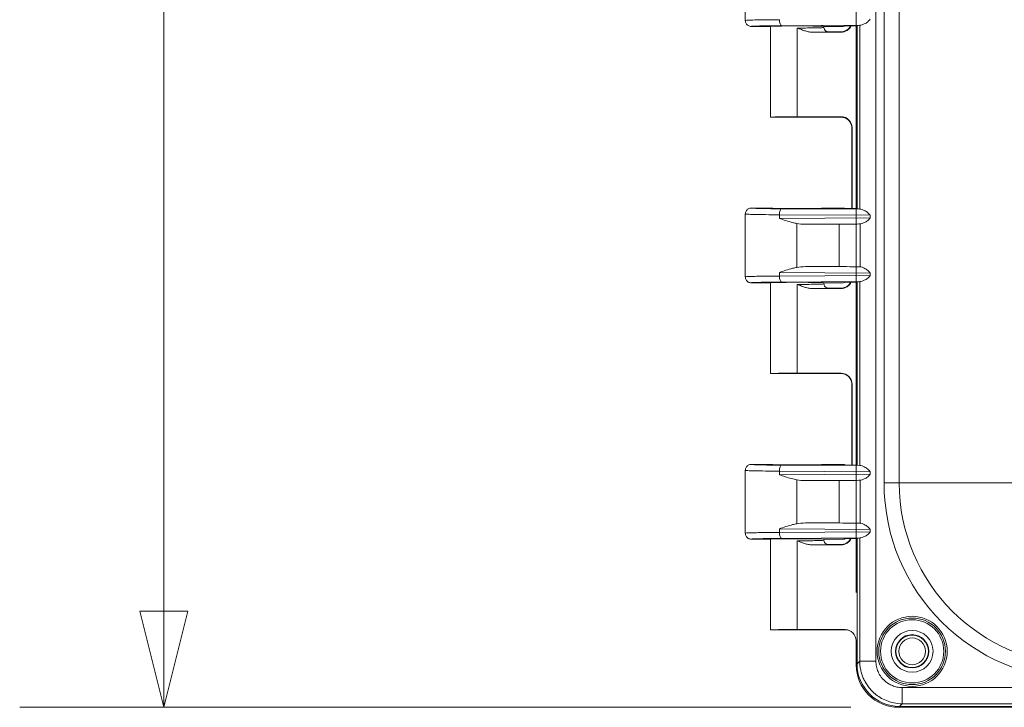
# Model space of a CAD drawing. Header units: inches. Extents: x 0 to 153, y 3 to 96.
# Tile 48 of 132: x 47.18 to 52.94, y 41.62 to 45.65. Entities that reach past the tile are written whole.
import ezdxf

# ---------------------------------------------------------------- set-up
doc = ezdxf.new("R2010")
doc.units = ezdxf.units.IN
doc.header["$LTSCALE"] = 4.5
doc.header["$MEASUREMENT"] = 0
for name, color, linetype, lineweight in [('Dimension (ANSI)', 7, 'Continuous', 9), ('Visible (ANSI)', 7, 'Continuous', 18), ('Visible Narrow (ANSI)', 7, 'Continuous', 5)]:
    doc.layers.add(name, color=color, linetype=linetype, lineweight=lineweight)
doc.styles.add('Note Text (ANSI)', font='arial.ttf')
doc.dimstyles.new('.XX', dxfattribs={"dimscale": 4.5, "dimtxt": 0.095, "dimasz": 0.125, "dimexe": 0.1875, "dimexo": 0.0625, "dimgap": 0.0625, "dimtad": 0, "dimtih": 1, "dimtoh": 1, "dimrnd": 1e-08, "dimzin": 0, "dimdsep": 46, "dimtxsty": 'Note Text (ANSI)', "dimblk": 'Filled-1', "dimcen": 0.09, "dimdle": 0.45, "dimclrd": 256, "dimclre": 256, "dimclrt": 256, "dimadec": 0, "dimazin": 1, "dimtfac": 1.263158, "dimtofl": 0, "dimtmove": 0, "dimatfit": 3, "dimfxl": 1, "dimtolj": 1, "dimtzin": 4, "dimlwd": -1, "dimlwe": -1, "dimarcsym": 0})

# ---------------------------------------------------------------- blocks, each defined once
blk = doc.blocks.new('Filled-1')
at = {"color": 0}
for p, q in [((0, 0), (-1, 0.25)), ((-1, 0.25), (-1, -0.25)), ((-1, 0), (0, 0)), ((-1, -0.25), (0, 0))]:
    blk.add_line(p, q, dxfattribs=at)
at = {"color": 0, "flags": 128}
blk.add_lwpolyline([(-1, -0.25), (0, 0), (-1, 0.25), (-1, -0.25)], dxfattribs=at)
at = {"color": 0}
blk.add_solid([(-1, -0.25), (0, 0), (-1, 0.25), (-1, -0.25)], dxfattribs=at)
blk = doc.blocks.new('*D41')
at = {"layer": 'Defpoints', "color": 0, "transparency": 16777216}
for p in [(69.4783, 66.5231), (69.4783, 45.0404), (52.0733, 42.013)]:
    blk.add_point(p, dxfattribs=at)
at = {"layer": 'Dimension (ANSI)', "transparency": 16777216}
for p, q in [((52.0733, 42.2942), (52.0733, 67.3668)), ((69.4783, 45.3217), (69.4783, 67.3668)), ((52.6358, 66.5231), (59.8346, 66.5231)), ((68.9158, 66.5231), (61.7169, 66.5231))]:
    blk.add_line(p, q, dxfattribs=at)
at = {"layer": 'Dimension (ANSI)', "transparency": 16777216, "xscale": 0.5625, "yscale": 0.5625, "zscale": 0.5625, "rotation": 180}
blk.add_blockref('Filled-1', (52.0733, 66.5231), dxfattribs=at)
at = {"layer": 'Dimension (ANSI)', "transparency": 16777216, "xscale": 0.5625, "yscale": 0.5625, "zscale": 0.5625}
blk.add_blockref('Filled-1', (69.4783, 66.5231), dxfattribs=at)
at = {"layer": 'Dimension (ANSI)', "transparency": 16777216, "insert": (60.1159, 66.7377), "char_height": 0.4275, "attachment_point": 1, "style": 'Note Text (ANSI)'}
blk.add_mtext('\\A1;17.41', dxfattribs=at)
blk = doc.blocks.new('*D42')
at = {"layer": 'Defpoints', "color": 0, "transparency": 16777216}
for p in [(48.0223, 63.0279), (52.3223, 63.0279), (52.3223, 41.6229)]:
    blk.add_point(p, dxfattribs=at)
at = {"layer": 'Dimension (ANSI)', "transparency": 16777216}
for p, q in [((52.0411, 63.0279), (47.1786, 63.0279)), ((48.0223, 62.4654), (48.0223, 52.8213)), ((48.0223, 42.1854), (48.0223, 51.8295)), ((52.0411, 41.6229), (47.1786, 41.6229))]:
    blk.add_line(p, q, dxfattribs=at)
at = {"layer": 'Dimension (ANSI)', "transparency": 16777216, "xscale": 0.5625, "yscale": 0.5625, "zscale": 0.5625}
for p, rotation in [((48.0223, 63.0279), 90), ((48.0223, 41.6229), 270)]:
    blk.add_blockref('Filled-1', p, dxfattribs=dict(at, rotation=rotation))
at = {"layer": 'Dimension (ANSI)', "transparency": 16777216, "insert": (47.3386, 52.54), "char_height": 0.4275, "attachment_point": 1, "style": 'Note Text (ANSI)'}
blk.add_mtext('\\A1;21.41', dxfattribs=at)

msp = doc.modelspace()

# ---------------------------------------------------------------- linework, layer by layer
at = {"layer": 'Visible (ANSI)'}
for p, q in [((51.4245, 46.0091), (51.4245, 45.6416)), ((51.5645, 45.6066), (51.4595, 45.6066)), ((51.572, 45.0754), (51.572, 45.6075)), ((51.8845, 45.6004), (51.8845, 45.6075)), ((51.9972, 45.6066), (51.892, 45.6066)), ((51.9945, 45.5754), (51.9095, 45.5754)), ((52.0467, 45.6104), (52.0785, 45.6104)), ((52.0941, 45.6135), (52.0785, 45.6104)), ((52.0785, 45.6104), (52.0785, 44.5404)), ((51.8194, 45.5727), (51.9847, 45.5727)), ((51.9945, 45.0754), (51.572, 45.0754)), ((51.7283, 45.0781), (51.9847, 45.0781)), ((52.0481, 44.5404), (52.0481, 45.0115)), ((52.0497, 44.5404), (52.0497, 45.0131)), ((51.4595, 44.5441), (51.5645, 44.5441)), ((51.892, 44.5441), (51.9972, 44.5441)), ((52.0785, 44.5404), (52.0467, 44.5404)), ((52.0785, 44.5404), (52.0941, 44.5373)), ((51.4245, 44.5091), (51.4245, 44.1416)), ((51.9741, 44.4495), (51.7763, 44.4494)), ((51.7763, 44.2013), (51.9741, 44.2013)), ((51.7763, 44.2013), (52.0972, 44.1993)), ((51.8845, 44.2006), (51.8845, 44.2006)), ((52.0481, 44.1996), (52.0481, 44.1996)), ((52.0497, 44.1996), (52.0497, 44.1996)), ((51.5645, 44.1066), (51.4595, 44.1066)), ((51.572, 43.5754), (51.572, 44.1075)), ((51.8845, 44.1004), (51.8845, 44.1075)), ((51.9972, 44.1066), (51.892, 44.1066)), ((52.0467, 44.1104), (52.0785, 44.1104)), ((52.0941, 44.1135), (52.0785, 44.1104)), ((52.0785, 44.1104), (52.0785, 43.0404)), ((51.8194, 44.0727), (51.9847, 44.0727)), ((51.9945, 44.0754), (51.9095, 44.0754)), ((51.9945, 43.5754), (51.572, 43.5754)), ((51.7283, 43.5781), (51.9847, 43.5781)), ((52.0481, 43.0404), (52.0481, 43.5115)), ((52.0497, 43.0404), (52.0497, 43.5131)), ((51.4595, 43.0441), (51.5645, 43.0441)), ((51.892, 43.0441), (51.9972, 43.0441)), ((52.0785, 43.0404), (52.0467, 43.0404)), ((52.0785, 43.0404), (52.0941, 43.0373)), ((51.4245, 43.0091), (51.4245, 42.6416)), ((51.7763, 42.9494), (51.9741, 42.9495)), ((51.9741, 42.7013), (51.7763, 42.7013)), ((51.7763, 42.7013), (52.0972, 42.6993)), ((51.8845, 42.7006), (51.8845, 42.7006)), ((52.0481, 42.6996), (52.0481, 42.6996)), ((52.0497, 42.6996), (52.0497, 42.6996)), ((51.4595, 42.6066), (51.5645, 42.6066)), ((51.572, 42.0754), (51.572, 42.6075)), ((51.8845, 42.6004), (51.8845, 42.6075)), ((51.892, 42.6066), (51.9972, 42.6066)), ((52.0467, 42.6104), (52.0785, 42.6104)), ((52.0941, 42.6135), (52.0785, 42.6104)), ((52.0785, 42.6104), (52.0785, 41.8772)), ((51.8194, 42.5727), (51.9847, 42.5727)), ((51.9945, 42.5754), (51.9095, 42.5754)), ((51.572, 42.0754), (52.0216, 42.0754)), ((52.0079, 42.0781), (51.7283, 42.0781)), ((52.0733, 42.013), (52.0733, 41.8719)), ((52.3223, 41.6229), (60.3033, 41.6229)), ((60.3054, 41.6281), (52.3276, 41.6281))]:
    msp.add_line(p, q, dxfattribs=at)
for radius in [0.195, 0.1225, 0.0975, 0.095, 0.0781]:
    msp.add_circle((52.4008, 41.9504), radius, dxfattribs=at)
for centre, major_axis, ratio, start_param, end_param in [((51.7283, 45.6066), (-0.1638, 0), 0.017455, 3.141593, 6.283185), ((51.9847, 45.6377), (0.046, -0.046), 0.999695, 5.497939, 6.635665), ((51.9972, 45.6416), (0, -0.035), 0.999239, 0, 0.452926), ((52.1888, 45.6134), (-0.095, 0), 0.017458, 5.895074, 6.195934), ((51.7283, 45.0754), (-0.1562, 0), 0.017455, 4.712389, 6.275185), ((51.7283, 45.0754), (-0.1562, 0), 0.017455, 0, 0.008), ((51.9847, 45.0131), (0.046, 0.046), 0.999695, 5.497939, 7.068431), ((51.7283, 44.5441), (-0.1638, 0), 0.017455, 0, 3.141593), ((51.9972, 44.5091), (0, 0.035), 0.999239, 5.830256, 6.283185), ((52.1888, 44.5374), (-0.095, 0), 0.017458, 0.087251, 0.388111), ((51.778, 44.4845), (-0.1043, -0.0007), 0.335474, 1.04844, 1.55227), ((51.9732, 44.4517), (-0.125, 0), 0.017455, 1.577757, 2.939235), ((52.1888, 44.4509), (-0.095, 0), 0.017456, 5.895073, 6.080858), ((51.778, 44.1663), (-0.1043, 0.0007), 0.335474, 4.730916, 5.234745), ((51.9732, 44.1991), (0.125, 0), 0.017455, 0.202358, 1.563836), ((52.1888, 44.1999), (-0.095, 0), 0.017456, 0.202327, 0.388112), ((51.7283, 44.1066), (-0.1638, 0), 0.017455, 3.141593, 6.283185), ((51.9847, 44.1377), (0.046, -0.046), 0.999695, 5.497939, 6.635665), ((51.9972, 44.1416), (0, -0.035), 0.999239, 0, 0.452926), ((52.1888, 44.1134), (-0.095, 0), 0.017458, 5.895074, 6.195934), ((51.7283, 43.5754), (-0.1562, 0), 0.017455, 4.712389, 6.275185), ((51.7283, 43.5754), (-0.1562, 0), 0.017455, 0, 0.008), ((51.9847, 43.5131), (0.046, 0.046), 0.999695, 5.497939, 7.068431), ((51.7283, 43.0441), (-0.1638, 0), 0.017455, 0, 3.141593), ((51.9972, 43.0091), (0, 0.035), 0.999239, 5.830256, 6.283185), ((52.1888, 43.0374), (-0.095, 0), 0.017458, 0.087251, 0.388111), ((51.778, 42.9845), (-0.1043, -0.0007), 0.335474, 1.04844, 1.55227), ((51.9732, 42.9517), (-0.125, 0), 0.017455, 1.577757, 2.939235), ((52.1888, 42.9509), (-0.095, 0), 0.017456, 5.895073, 6.080858), ((51.778, 42.6663), (-0.1043, 0.0007), 0.335474, 4.730916, 5.234745), ((51.9732, 42.6991), (0.125, 0), 0.017455, 0.202358, 1.563836), ((52.1888, 42.6999), (-0.095, 0), 0.017456, 0.202327, 0.388112), ((51.7283, 42.6066), (0.1638, 0), 0.017455, 0, 3.141593), ((51.9847, 42.6377), (0.046, -0.046), 0.999695, 5.497939, 6.635665), ((51.9972, 42.6416), (0, -0.035), 0.999239, 0.000122, 0.453048), ((52.1888, 42.6134), (-0.095, 0), 0.017458, 5.895074, 6.195934), ((51.7283, 42.0754), (-0.1562, 0), 0.017455, 4.712389, 6.275185), ((51.7283, 42.0754), (-0.1562, 0), 0.017455, 0, 0.008), ((52.008, 42.0131), (-0.064, 0.0128), 0.996044, 3.33776, 4.910077), ((52.0216, 42.0104), (0, 0.065), 0.996044, 6.192814, 6.283185), ((52.3242, 41.8738), (-0.1781, -0.1781), 0.992433, 5.501585, 7.064785), ((52.3295, 41.8791), (-0.1781, -0.1781), 0.992433, 5.501585, 7.064785)]:
    msp.add_ellipse(centre, major_axis=major_axis, ratio=ratio, start_param=start_param, end_param=end_param, dxfattribs=at)
for points, knots in [([(51.4595, 45.6066), (51.4534, 45.6066), (51.4473, 45.6083), (51.442, 45.6113), (51.4394, 45.6129), (51.4369, 45.6148), (51.4348, 45.6169), (51.4327, 45.619), (51.4307, 45.6215), (51.4292, 45.6241), (51.4262, 45.6294), (51.4245, 45.6355), (51.4245, 45.6416)], [0, 0, 0, 0, 0.333333, 0.333333, 0.333333, 0.49993, 0.49993, 0.49993, 0.666667, 0.666667, 0.666667, 1, 1, 1, 1]), ([(51.9095, 45.5754), (51.9051, 45.5754), (51.9008, 45.5766), (51.897, 45.5787), (51.8932, 45.5809), (51.89, 45.5842), (51.8878, 45.5879), (51.8857, 45.5917), (51.8845, 45.596), (51.8845, 45.6004)], [0.0000006, 0.0000006, 0.0000006, 0.0000006, 0.3333333, 0.3333333, 0.3333333, 0.6666667, 0.6666667, 0.6666667, 0.9994485, 0.9994485, 0.9994485, 0.9994485]), ([(51.9912, 45.575), (51.9912, 45.575), (51.9915, 45.575), (51.9927, 45.5751), (51.9934, 45.5752), (51.9954, 45.5755), (51.9967, 45.5758), (51.9994, 45.5764), (52.0008, 45.5768), (52.0041, 45.5778), (52.0061, 45.5785), (52.0114, 45.5807), (52.0146, 45.5823), (52.0225, 45.5873), (52.027, 45.5909), (52.035, 45.5996), (52.0386, 45.6048), (52.0414, 45.6104)], [0.0975311, 0.0975311, 0.0975311, 0.0975311, 0.117916, 0.117916, 0.1314087, 0.1314087, 0.1455836, 0.1455836, 0.157691, 0.157691, 0.1745216, 0.1745216, 0.2023287, 0.2023287, 0.2456827, 0.2456827, 0.2929402, 0.2929402, 0.2929402, 0.2929402]), ([(52.004, 45.6101), (52.0041, 45.6101), (52.0041, 45.6101), (52.0109, 45.6102), (52.0178, 45.6102), (52.0289, 45.6103), (52.0326, 45.6104), (52.0398, 45.6104), (52.0433, 45.6104), (52.0467, 45.6104)], [-0.1220473, -0.1220473, -0.1220473, -0.1220473, -0.1215716, -0.1215716, -0.0569088, -0.0569088, -0.0266406, -0.0266406, -0.000001, -0.000001, -0.000001, -0.000001]), ([(52.0481, 45.0115), (52.0481, 45.0185), (52.047, 45.0256), (52.0425, 45.0388), (52.0392, 45.0451), (52.0309, 45.0561), (52.0258, 45.061), (52.0175, 45.0668), (52.0145, 45.0685), (52.0088, 45.0713), (52.006, 45.0724), (52.0013, 45.0739), (51.9994, 45.0744), (51.9969, 45.0749), (51.9961, 45.0751), (51.9944, 45.0754), (51.9935, 45.0755), (51.9923, 45.0757), (51.9919, 45.0757), (51.9914, 45.0758), (51.9913, 45.0758), (51.9913, 45.0758)], [0.0000334, 0.0000334, 0.0000334, 0.0000334, 0.0535063, 0.0535063, 0.1061081, 0.1061081, 0.1586933, 0.1586933, 0.1843354, 0.1843354, 0.2080207, 0.2080207, 0.2241902, 0.2241902, 0.2327496, 0.2327496, 0.2451275, 0.2451275, 0.257632, 0.257632, 0.2710905, 0.2710905, 0.2710905, 0.2710905]), ([(51.4595, 44.5441), (51.4534, 44.5441), (51.4473, 44.5425), (51.442, 44.5394), (51.4367, 44.5364), (51.4323, 44.5319), (51.4292, 44.5266), (51.4262, 44.5213), (51.4245, 44.5152), (51.4245, 44.5091)], [0, 0, 0, 0, 0.333333, 0.333333, 0.333333, 0.666667, 0.666667, 0.666667, 1, 1, 1, 1]), ([(52.0467, 44.5404), (52.0433, 44.5404), (52.0398, 44.5404), (52.0326, 44.5404), (52.0289, 44.5404), (52.0172, 44.5405), (52.0079, 44.5407), (52.0046, 44.5407), (52.0044, 44.5407), (52.004, 44.5407)], [-0.05177508, -0.05177508, -0.05177508, -0.05177508, -0.04080934, -0.04080934, -0.02835695, -0.02835695, 0, 0, 0.00283009, 0.00283009, 0.00283009, 0.00283009]), ([(51.7262, 44.4538), (51.7176, 44.4554), (51.7092, 44.4573), (51.6764, 44.4656), (51.6475, 44.4753), (51.6244, 44.4836)], [-0.2589101, -0.2589101, -0.2589101, -0.2589101, -0.197686, -0.197686, 0, 0, 0, 0]), ([(51.6244, 44.1672), (51.6475, 44.1754), (51.6764, 44.1852), (51.7092, 44.1935), (51.7176, 44.1954), (51.7262, 44.197)], [-1.1191106, -1.1191106, -1.1191106, -1.1191106, -0.9214246, -0.9214246, -0.8602004, -0.8602004, -0.8602004, -0.8602004]), ([(51.4595, 44.1066), (51.4534, 44.1066), (51.4473, 44.1083), (51.442, 44.1113), (51.4394, 44.1129), (51.4369, 44.1148), (51.4348, 44.1169), (51.4327, 44.119), (51.4307, 44.1215), (51.4292, 44.1241), (51.4262, 44.1294), (51.4245, 44.1355), (51.4245, 44.1416)], [0, 0, 0, 0, 0.333333, 0.333333, 0.333333, 0.49993, 0.49993, 0.49993, 0.666667, 0.666667, 0.666667, 1, 1, 1, 1]), ([(51.9095, 44.0754), (51.9051, 44.0754), (51.9008, 44.0766), (51.897, 44.0787), (51.8932, 44.0809), (51.89, 44.0842), (51.8878, 44.0879), (51.8857, 44.0917), (51.8845, 44.096), (51.8845, 44.1004)], [0.0000006, 0.0000006, 0.0000006, 0.0000006, 0.3333333, 0.3333333, 0.3333333, 0.6666667, 0.6666667, 0.6666667, 0.9994485, 0.9994485, 0.9994485, 0.9994485]), ([(51.9912, 44.075), (51.9912, 44.075), (51.9915, 44.075), (51.9927, 44.0751), (51.9934, 44.0752), (51.9954, 44.0755), (51.9967, 44.0758), (51.9994, 44.0764), (52.0008, 44.0768), (52.0041, 44.0778), (52.0061, 44.0785), (52.0114, 44.0807), (52.0146, 44.0823), (52.0225, 44.0873), (52.027, 44.0909), (52.035, 44.0996), (52.0386, 44.1048), (52.0414, 44.1104)], [0.0975311, 0.0975311, 0.0975311, 0.0975311, 0.117916, 0.117916, 0.1314087, 0.1314087, 0.1455836, 0.1455836, 0.157691, 0.157691, 0.1745216, 0.1745216, 0.2023287, 0.2023287, 0.2456827, 0.2456827, 0.2929402, 0.2929402, 0.2929402, 0.2929402]), ([(52.004, 44.1101), (52.0041, 44.1101), (52.0041, 44.1101), (52.0109, 44.1102), (52.0178, 44.1102), (52.0289, 44.1103), (52.0326, 44.1104), (52.0398, 44.1104), (52.0433, 44.1104), (52.0467, 44.1104)], [-0.1220475, -0.1220475, -0.1220475, -0.1220475, -0.1215718, -0.1215718, -0.0568904, -0.0568904, -0.026632, -0.026632, -0.000001, -0.000001, -0.000001, -0.000001]), ([(52.0481, 43.5115), (52.0481, 43.5185), (52.047, 43.5256), (52.0425, 43.5388), (52.0392, 43.5451), (52.0309, 43.5561), (52.0258, 43.561), (52.0175, 43.5668), (52.0145, 43.5685), (52.0088, 43.5713), (52.006, 43.5724), (52.0013, 43.5739), (51.9994, 43.5744), (51.9969, 43.5749), (51.9961, 43.5751), (51.9944, 43.5754), (51.9935, 43.5755), (51.9923, 43.5757), (51.9919, 43.5757), (51.9914, 43.5758), (51.9913, 43.5758), (51.9913, 43.5758)], [0.0000334, 0.0000334, 0.0000334, 0.0000334, 0.0535063, 0.0535063, 0.1061081, 0.1061081, 0.1586933, 0.1586933, 0.1843354, 0.1843354, 0.2080207, 0.2080207, 0.2241902, 0.2241902, 0.2327496, 0.2327496, 0.2451275, 0.2451275, 0.257632, 0.257632, 0.2710905, 0.2710905, 0.2710905, 0.2710905]), ([(51.4595, 43.0441), (51.4534, 43.0441), (51.4473, 43.0425), (51.442, 43.0394), (51.4367, 43.0364), (51.4323, 43.0319), (51.4292, 43.0266), (51.4262, 43.0213), (51.4245, 43.0152), (51.4245, 43.0091)], [0, 0, 0, 0, 0.333333, 0.333333, 0.333333, 0.666667, 0.666667, 0.666667, 1, 1, 1, 1]), ([(52.0467, 43.0404), (52.0433, 43.0404), (52.0398, 43.0404), (52.0326, 43.0404), (52.0289, 43.0404), (52.0172, 43.0405), (52.0079, 43.0407), (52.0046, 43.0407), (52.0044, 43.0407), (52.004, 43.0407)], [-0.05177531, -0.05177531, -0.05177531, -0.05177531, -0.04080933, -0.04080933, -0.02835668, -0.02835668, 0, 0, 0.00283009, 0.00283009, 0.00283009, 0.00283009]), ([(51.7262, 42.9538), (51.7158, 42.9557), (51.7054, 42.9582), (51.6702, 42.9676), (51.6459, 42.9759), (51.6244, 42.9836)], [-0.2597274, -0.2597274, -0.2597274, -0.2597274, -0.1837213, -0.1837213, 0, 0, 0, 0]), ([(51.6244, 42.6672), (51.6475, 42.6754), (51.6764, 42.6852), (51.7092, 42.6935), (51.7176, 42.6954), (51.7262, 42.697)], [-1.1191106, -1.1191106, -1.1191106, -1.1191106, -0.9214246, -0.9214246, -0.8602004, -0.8602004, -0.8602004, -0.8602004]), ([(51.4595, 42.6066), (51.4534, 42.6066), (51.4473, 42.6083), (51.442, 42.6113), (51.4394, 42.6129), (51.4369, 42.6148), (51.4348, 42.6169), (51.4327, 42.619), (51.4307, 42.6215), (51.4292, 42.6241), (51.4262, 42.6294), (51.4245, 42.6355), (51.4245, 42.6416)], [0, 0, 0, 0, 0.333333, 0.333333, 0.333333, 0.499912, 0.499912, 0.499912, 0.666667, 0.666667, 0.666667, 1, 1, 1, 1]), ([(51.9095, 42.5754), (51.9051, 42.5754), (51.9008, 42.5766), (51.897, 42.5787), (51.8932, 42.5809), (51.89, 42.5842), (51.8878, 42.5879), (51.8857, 42.5917), (51.8845, 42.596), (51.8845, 42.6004)], [0.0000006, 0.0000006, 0.0000006, 0.0000006, 0.3333333, 0.3333333, 0.3333333, 0.6666667, 0.6666667, 0.6666667, 0.9994485, 0.9994485, 0.9994485, 0.9994485]), ([(51.9912, 42.575), (51.9912, 42.575), (51.9915, 42.575), (51.9927, 42.5751), (51.9934, 42.5752), (51.9954, 42.5755), (51.9967, 42.5758), (51.9994, 42.5764), (52.0008, 42.5768), (52.0041, 42.5778), (52.0061, 42.5785), (52.0114, 42.5807), (52.0146, 42.5823), (52.0225, 42.5873), (52.027, 42.5909), (52.035, 42.5996), (52.0386, 42.6048), (52.0414, 42.6104)], [0.0975311, 0.0975311, 0.0975311, 0.0975311, 0.117916, 0.117916, 0.1314087, 0.1314087, 0.1455836, 0.1455836, 0.157691, 0.157691, 0.1745216, 0.1745216, 0.2023287, 0.2023287, 0.2456827, 0.2456827, 0.2929402, 0.2929402, 0.2929402, 0.2929402]), ([(52.004, 42.6101), (52.0048, 42.6101), (52.0048, 42.6101), (52.0117, 42.6102), (52.0182, 42.6102), (52.0289, 42.6103), (52.0326, 42.6104), (52.0398, 42.6104), (52.0433, 42.6104), (52.0467, 42.6104)], [-0.0079138, -0.0079138, -0.0079138, -0.0079138, 0, 0, 0.0580784, 0.0580784, 0.0870155, 0.0870155, 0.1124729, 0.1124729, 0.1124729, 0.1124729])]:
    msp.add_open_spline(points, degree=3, knots=knots, dxfattribs=at)
for points in [[(52.1008, 45.614), (52.1046, 45.6142), (52.1144, 45.6196), (52.1371, 45.6279), (52.1494, 45.6414), (52.1555, 45.6494)], [(51.8194, 45.5727), (51.8125, 45.5727), (51.7985, 45.5741), (51.7762, 45.5795), (51.7528, 45.5875), (51.7366, 45.5939), (51.7283, 45.5973)], [(52.004, 45.6101), (52.0043, 45.6101), (52.0046, 45.6101), (52.0049, 45.6101)], [(52.0049, 44.5407), (52.0046, 44.5407), (52.0043, 44.5407), (52.004, 44.5407)], [(52.1555, 44.5014), (52.1494, 44.5094), (52.1371, 44.5229), (52.1144, 44.5312), (52.1046, 44.5366), (52.1008, 44.5368)], [(52.1008, 44.4515), (52.1046, 44.4517), (52.1144, 44.4571), (52.1371, 44.4654), (52.1494, 44.4789), (52.1555, 44.4869)], [(52.1555, 44.1639), (52.1494, 44.1719), (52.1371, 44.1854), (52.1144, 44.1937), (52.1046, 44.1991), (52.1008, 44.1993)], [(52.1008, 44.114), (52.1046, 44.1142), (52.1144, 44.1196), (52.1371, 44.1279), (52.1494, 44.1414), (52.1555, 44.1494)], [(51.8194, 44.0727), (51.8125, 44.0727), (51.7984, 44.0741), (51.776, 44.0795), (51.7527, 44.0875), (51.7366, 44.0939), (51.7283, 44.0973)], [(52.004, 44.1101), (52.0043, 44.1101), (52.0046, 44.1101), (52.0049, 44.1101)], [(52.0049, 43.0407), (52.0046, 43.0407), (52.0043, 43.0407), (52.004, 43.0407)], [(52.1555, 43.0014), (52.1494, 43.0094), (52.1371, 43.0229), (52.1144, 43.0312), (52.1046, 43.0366), (52.1008, 43.0368)], [(52.1008, 42.9515), (52.1046, 42.9517), (52.1144, 42.9571), (52.1371, 42.9654), (52.1494, 42.9789), (52.1555, 42.9869)], [(52.1555, 42.6639), (52.1494, 42.6719), (52.1371, 42.6854), (52.1144, 42.6937), (52.1046, 42.6991), (52.1008, 42.6993)], [(52.1008, 42.614), (52.1046, 42.6142), (52.1144, 42.6196), (52.1371, 42.6279), (52.1494, 42.6414), (52.1555, 42.6494)], [(51.8194, 42.5727), (51.8125, 42.5727), (51.7984, 42.5741), (51.776, 42.5795), (51.7527, 42.5875), (51.7366, 42.5939), (51.7283, 42.5973)], [(52.004, 42.6101), (52.0043, 42.6101), (52.0046, 42.6101), (52.0049, 42.6101)]]:
    msp.add_open_spline(points, degree=3, dxfattribs=at)
at = {"layer": 'Visible Narrow (ANSI)'}
for p, q in [((52.1887, 62.758), (52.1887, 41.8928)), ((52.2365, 61.7149), (52.2365, 42.9359)), ((52.3249, 61.7149), (52.3249, 42.9359)), ((51.6363, 45.6111), (52.1008, 45.614)), ((51.7283, 45.5973), (51.7283, 45.5727)), ((51.9847, 45.5727), (51.9832, 45.5743)), ((51.9941, 45.5752), (51.9941, 45.5752)), ((51.9972, 45.6066), (52.004, 45.6101)), ((52.0941, 44.5373), (52.0941, 45.6135)), ((51.7283, 45.5727), (51.7283, 45.0781)), ((51.9832, 45.0765), (51.9847, 45.0781)), ((52.0482, 45.0115), (52.0497, 45.0131)), ((52.0482, 44.5404), (52.0482, 45.0115)), ((51.6363, 44.5397), (52.1008, 44.5368)), ((52.004, 44.5407), (51.9972, 44.5441)), ((51.6244, 44.5047), (51.6244, 44.4836)), ((51.6244, 44.5047), (52.1555, 44.5014)), ((51.6244, 44.4836), (52.1555, 44.4869)), ((52.1555, 44.4869), (52.1555, 44.5014)), ((51.7262, 44.197), (51.7262, 44.4538)), ((51.7763, 44.4494), (52.1008, 44.4515)), ((51.9741, 44.2013), (51.9741, 44.4495)), ((52.0957, 44.1996), (52.0957, 44.4512)), ((52.0482, 44.1996), (52.0482, 44.1996)), ((51.6244, 44.1672), (51.6244, 44.1461)), ((51.6244, 44.1672), (52.1555, 44.1639)), ((51.6244, 44.1461), (52.1555, 44.1494)), ((52.1555, 44.1494), (52.1555, 44.1639)), ((51.6363, 44.1111), (52.1008, 44.114)), ((51.7283, 44.0973), (51.7283, 44.0727)), ((51.9972, 44.1066), (52.004, 44.1101)), ((52.0941, 43.0373), (52.0941, 44.1135)), ((51.7283, 44.0727), (51.7283, 43.5781)), ((51.9847, 44.0727), (51.9832, 44.0743)), ((51.9941, 44.0752), (51.9941, 44.0752)), ((51.9832, 43.5765), (51.9847, 43.5781)), ((52.0482, 43.5115), (52.0497, 43.5131)), ((52.0482, 43.0404), (52.0482, 43.5115)), ((51.6363, 43.0397), (52.1008, 43.0368)), ((52.004, 43.0407), (51.9972, 43.0441)), ((51.6244, 43.0047), (51.6244, 42.9836)), ((51.6244, 43.0047), (52.1555, 43.0014)), ((51.6244, 42.9836), (52.1555, 42.9869)), ((52.1555, 42.9869), (52.1555, 43.0014)), ((51.7262, 42.697), (51.7262, 42.9538)), ((51.7763, 42.9494), (52.1008, 42.9515)), ((51.9741, 42.7013), (51.9741, 42.9495)), ((52.0957, 42.6996), (52.0957, 42.9512)), ((52.2365, 42.9359), (52.3249, 42.9359)), ((52.9884, 42.9359), (52.3249, 42.9359)), ((52.0482, 42.6996), (52.0482, 42.6996)), ((51.6244, 42.6672), (51.6244, 42.6461)), ((51.6244, 42.6672), (52.1555, 42.6639)), ((51.6244, 42.6461), (52.1555, 42.6494)), ((52.1555, 42.6494), (52.1555, 42.6639)), ((51.6363, 42.6111), (52.1008, 42.614)), ((51.7283, 42.5973), (51.7283, 42.5727)), ((51.9972, 42.6066), (52.004, 42.6101)), ((52.0941, 41.8928), (52.0941, 42.6135)), ((51.7283, 42.5727), (51.7283, 42.0781)), ((51.9847, 42.5727), (51.9832, 42.5743)), ((51.9941, 42.5752), (51.9941, 42.5752)), ((52.0079, 42.0781), (52.0216, 42.0754)), ((52.0941, 41.8928), (52.0785, 41.8772)), ((52.1887, 41.8928), (52.0941, 41.8928)), ((60.3158, 41.7384), (52.3432, 41.7384)), ((52.3432, 41.7384), (52.3432, 41.6437)), ((52.3432, 41.6437), (52.3276, 41.6281)), ((60.3117, 41.6437), (52.3432, 41.6437))]:
    msp.add_line(p, q, dxfattribs=at)
for radius in [0.205, 0.185]:
    msp.add_circle((52.4008, 41.9504), radius, dxfattribs=at)
for radius in [1.1498, 1.0614]:
    msp.add_arc((53.3863, 42.9359), radius, 180, 270, dxfattribs=at)
for centre, major_axis, ratio, start_param, end_param in [((51.6363, 45.6461), (0.0002, -0.035), 0.342015, 4.710216, 6.264576), ((51.9832, 45.6392), (-0.046, -0.046), 0.999696, 0.78564, 1.896531), ((51.9832, 45.0115), (-0.046, 0.046), 0.999695, 3.927143, 5.497635), ((51.6363, 44.5047), (0.0002, 0.035), 0.342015, 0.018621, 1.57297), ((51.6363, 44.1461), (0.0002, -0.035), 0.342015, 4.710216, 6.264576), ((51.9832, 44.1392), (-0.046, -0.046), 0.999696, 0.78564, 1.896531), ((51.9832, 43.5115), (-0.046, 0.046), 0.999695, 3.927143, 5.497635), ((51.6363, 43.0047), (0.0002, 0.035), 0.342015, 0.018621, 1.57297), ((51.6363, 42.6461), (0.0002, -0.035), 0.342015, 4.710216, 6.264576), ((51.9832, 42.6392), (-0.046, -0.046), 0.999696, 0.78564, 1.896531)]:
    msp.add_ellipse(centre, major_axis=major_axis, ratio=ratio, start_param=start_param, end_param=end_param, dxfattribs=at)
for points, knots in [([(51.6244, 45.6461), (51.6011, 45.6459), (51.5567, 45.6456), (51.5002, 45.6448), (51.4574, 45.6439), (51.4306, 45.6428), (51.4245, 45.642), (51.4245, 45.6416)], [0, 0, 0, 0, 0.2, 0.4, 0.6, 0.8, 1, 1, 1, 1]), ([(51.6363, 45.6111), (51.6276, 45.611), (51.6191, 45.6109), (51.6108, 45.6109), (51.5993, 45.6108), (51.5882, 45.6107), (51.5777, 45.6105), (51.5647, 45.6104), (51.5524, 45.6102), (51.5411, 45.61), (51.5367, 45.6099), (51.5324, 45.6099), (51.5283, 45.6098), (51.5137, 45.6095), (51.5011, 45.6092), (51.4908, 45.6088), (51.4906, 45.6088), (51.4904, 45.6088), (51.4901, 45.6088), (51.4802, 45.6085), (51.4726, 45.6081), (51.4674, 45.6078), (51.4657, 45.6077), (51.4643, 45.6075), (51.4631, 45.6074), (51.4607, 45.6072), (51.4595, 45.6069), (51.4595, 45.6066)], [0, 0, 0, 0, 0.08304, 0.08304, 0.08304, 0.2, 0.2, 0.2, 0.343946, 0.343946, 0.343946, 0.4, 0.4, 0.4, 0.6, 0.6, 0.6, 0.604385, 0.604385, 0.604385, 0.8, 0.8, 0.8, 0.865034, 0.865034, 0.865034, 1, 1, 1, 1]), ([(51.8194, 45.5727), (51.838, 45.5729), (51.8537, 45.5731), (51.8669, 45.5734), (51.8801, 45.5737), (51.8909, 45.574), (51.8982, 45.5743), (51.9055, 45.5747), (51.9093, 45.575), (51.9095, 45.5754)], [0, 0, 0, 0, 0.3333333, 0.3333333, 0.3333333, 0.6666667, 0.6666667, 0.6666667, 0.9999914, 0.9999914, 0.9999914, 0.9999914]), ([(51.9832, 45.5743), (51.983, 45.5745), (51.9848, 45.5747), (51.9904, 45.575), (51.9927, 45.5751)], [0, 0, 0, 0, 0.5, 0.7530207, 0.7530207, 0.7530207, 0.7530207]), ([(51.9927, 45.0757), (51.9905, 45.0757), (51.9886, 45.0758), (51.9871, 45.0759), (51.9862, 45.076), (51.9854, 45.0761), (51.9848, 45.0761), (51.9836, 45.0763), (51.983, 45.0764), (51.9832, 45.0765)], [0.2490631, 0.2490631, 0.2490631, 0.2490631, 0.5, 0.5, 0.5, 0.6617996, 0.6617996, 0.6617996, 1, 1, 1, 1]), ([(51.6363, 44.5397), (51.6264, 44.5398), (51.6169, 44.5399), (51.6077, 44.5399), (51.5923, 44.5401), (51.578, 44.5402), (51.5645, 44.5404), (51.5546, 44.5405), (51.5452, 44.5407), (51.5364, 44.5408), (51.526, 44.541), (51.5165, 44.5412), (51.5079, 44.5414), (51.4995, 44.5417), (51.4921, 44.5419), (51.4859, 44.5421), (51.4803, 44.5423), (51.4756, 44.5425), (51.4718, 44.5427), (51.4668, 44.543), (51.4633, 44.5433), (51.4613, 44.5436), (51.4601, 44.5438), (51.4595, 44.544), (51.4595, 44.5441)], [0, 0, 0, 0, 0.093578, 0.093578, 0.093578, 0.25, 0.25, 0.25, 0.364586, 0.364586, 0.364586, 0.5, 0.5, 0.5, 0.633097, 0.633097, 0.633097, 0.75, 0.75, 0.75, 0.904109, 0.904109, 0.904109, 1, 1, 1, 1]), ([(51.6244, 44.5047), (51.5953, 44.5049), (51.5404, 44.5054), (51.4755, 44.5064), (51.434, 44.5077), (51.4245, 44.5087), (51.4245, 44.5091)], [0, 0, 0, 0, 0.25, 0.5, 0.75, 1, 1, 1, 1]), ([(52.0972, 44.1993), (52.0973, 44.1993), (52.0973, 44.1993), (52.0974, 44.1993), (52.0974, 44.1993), (52.0976, 44.1993), (52.0978, 44.1993), (52.0984, 44.1993), (52.0994, 44.1993), (52.1008, 44.1993)], [0.0000017, 0.0000017, 0.0000017, 0.0000017, 0.25, 0.25, 0.25, 0.5, 0.5, 0.5, 1, 1, 1, 1]), ([(51.6244, 44.1461), (51.6011, 44.1459), (51.5567, 44.1456), (51.5002, 44.1448), (51.4574, 44.1439), (51.4306, 44.1428), (51.4245, 44.142), (51.4245, 44.1416)], [0, 0, 0, 0, 0.2, 0.4, 0.6, 0.8, 1, 1, 1, 1]), ([(51.6363, 44.1111), (51.6276, 44.111), (51.6191, 44.1109), (51.6108, 44.1109), (51.5993, 44.1108), (51.5882, 44.1107), (51.5777, 44.1105), (51.5647, 44.1104), (51.5524, 44.1102), (51.5411, 44.11), (51.5367, 44.1099), (51.5324, 44.1099), (51.5283, 44.1098), (51.5137, 44.1095), (51.5011, 44.1092), (51.4908, 44.1088), (51.4906, 44.1088), (51.4904, 44.1088), (51.4901, 44.1088), (51.4802, 44.1085), (51.4726, 44.1081), (51.4674, 44.1078), (51.4657, 44.1077), (51.4643, 44.1075), (51.4631, 44.1074), (51.4607, 44.1072), (51.4595, 44.1069), (51.4595, 44.1066)], [0, 0, 0, 0, 0.08304, 0.08304, 0.08304, 0.2, 0.2, 0.2, 0.343946, 0.343946, 0.343946, 0.4, 0.4, 0.4, 0.6, 0.6, 0.6, 0.604385, 0.604385, 0.604385, 0.8, 0.8, 0.8, 0.865034, 0.865034, 0.865034, 1, 1, 1, 1]), ([(51.8194, 44.0727), (51.838, 44.0729), (51.8537, 44.0731), (51.8669, 44.0734), (51.8801, 44.0737), (51.8909, 44.074), (51.8982, 44.0743), (51.9055, 44.0747), (51.9093, 44.075), (51.9095, 44.0754)], [0, 0, 0, 0, 0.3333333, 0.3333333, 0.3333333, 0.6666667, 0.6666667, 0.6666667, 0.9999914, 0.9999914, 0.9999914, 0.9999914]), ([(51.9832, 44.0743), (51.983, 44.0745), (51.9848, 44.0747), (51.9904, 44.075), (51.9927, 44.0751)], [0, 0, 0, 0, 0.5, 0.7530207, 0.7530207, 0.7530207, 0.7530207]), ([(51.9927, 43.5757), (51.9905, 43.5757), (51.9886, 43.5758), (51.9871, 43.5759), (51.9862, 43.576), (51.9854, 43.5761), (51.9848, 43.5761), (51.9836, 43.5763), (51.983, 43.5764), (51.9832, 43.5765)], [0.2490631, 0.2490631, 0.2490631, 0.2490631, 0.5, 0.5, 0.5, 0.6617996, 0.6617996, 0.6617996, 1, 1, 1, 1]), ([(51.6363, 43.0397), (51.6264, 43.0398), (51.6169, 43.0399), (51.6077, 43.0399), (51.5923, 43.0401), (51.578, 43.0402), (51.5645, 43.0404), (51.5546, 43.0405), (51.5452, 43.0407), (51.5364, 43.0408), (51.526, 43.041), (51.5165, 43.0412), (51.5079, 43.0414), (51.4995, 43.0417), (51.4921, 43.0419), (51.4859, 43.0421), (51.4803, 43.0423), (51.4756, 43.0425), (51.4718, 43.0427), (51.4668, 43.043), (51.4633, 43.0433), (51.4613, 43.0436), (51.4601, 43.0438), (51.4595, 43.044), (51.4595, 43.0441)], [0, 0, 0, 0, 0.093578, 0.093578, 0.093578, 0.25, 0.25, 0.25, 0.364586, 0.364586, 0.364586, 0.5, 0.5, 0.5, 0.633097, 0.633097, 0.633097, 0.75, 0.75, 0.75, 0.904109, 0.904109, 0.904109, 1, 1, 1, 1]), ([(51.6244, 43.0047), (51.5953, 43.0049), (51.5404, 43.0054), (51.4755, 43.0064), (51.434, 43.0077), (51.4245, 43.0087), (51.4245, 43.0091)], [0, 0, 0, 0, 0.25, 0.5, 0.75, 1, 1, 1, 1]), ([(52.0972, 42.6993), (52.0973, 42.6993), (52.0973, 42.6993), (52.0974, 42.6993), (52.0974, 42.6993), (52.0976, 42.6993), (52.0978, 42.6993), (52.0984, 42.6993), (52.0994, 42.6993), (52.1008, 42.6993)], [0.0000017, 0.0000017, 0.0000017, 0.0000017, 0.25, 0.25, 0.25, 0.5, 0.5, 0.5, 1, 1, 1, 1]), ([(51.6244, 42.6461), (51.6011, 42.6459), (51.5567, 42.6456), (51.5002, 42.6448), (51.4574, 42.6439), (51.4306, 42.6428), (51.4245, 42.642), (51.4245, 42.6416)], [0, 0, 0, 0, 0.2, 0.4, 0.6, 0.8, 1, 1, 1, 1]), ([(51.6363, 42.6111), (51.6276, 42.611), (51.6191, 42.6109), (51.6108, 42.6109), (51.5993, 42.6108), (51.5882, 42.6107), (51.5777, 42.6105), (51.5647, 42.6104), (51.5524, 42.6102), (51.5411, 42.61), (51.5367, 42.6099), (51.5324, 42.6099), (51.5283, 42.6098), (51.5137, 42.6095), (51.5011, 42.6092), (51.4908, 42.6088), (51.4906, 42.6088), (51.4904, 42.6088), (51.4901, 42.6088), (51.4802, 42.6085), (51.4726, 42.6081), (51.4674, 42.6078), (51.4657, 42.6077), (51.4643, 42.6075), (51.4631, 42.6074), (51.4607, 42.6072), (51.4595, 42.6069), (51.4595, 42.6066)], [0, 0, 0, 0, 0.08304, 0.08304, 0.08304, 0.2, 0.2, 0.2, 0.343946, 0.343946, 0.343946, 0.4, 0.4, 0.4, 0.6, 0.6, 0.6, 0.604385, 0.604385, 0.604385, 0.8, 0.8, 0.8, 0.865034, 0.865034, 0.865034, 1, 1, 1, 1]), ([(51.8194, 42.5727), (51.838, 42.5729), (51.8537, 42.5731), (51.8669, 42.5734), (51.8801, 42.5737), (51.8909, 42.574), (51.8982, 42.5743), (51.9055, 42.5747), (51.9093, 42.575), (51.9095, 42.5754)], [0, 0, 0, 0, 0.3333333, 0.3333333, 0.3333333, 0.6666667, 0.6666667, 0.6666667, 0.9999914, 0.9999914, 0.9999914, 0.9999914]), ([(51.9832, 42.5743), (51.983, 42.5745), (51.9848, 42.5747), (51.9904, 42.575), (51.9927, 42.5751)], [0, 0, 0, 0, 0.5, 0.7530207, 0.7530207, 0.7530207, 0.7530207]), ([(52.3432, 41.6437), (52.3256, 41.6438), (52.3088, 41.6457), (52.2933, 41.6489), (52.2777, 41.6521), (52.2634, 41.6566), (52.2502, 41.662), (52.2369, 41.6673), (52.2248, 41.6735), (52.2138, 41.6802), (52.2028, 41.6869), (52.1929, 41.6942), (52.1839, 41.7016), (52.175, 41.7091), (52.167, 41.7168), (52.1599, 41.7245), (52.1528, 41.7322), (52.1465, 41.74), (52.141, 41.7478), (52.1354, 41.7556), (52.1305, 41.7633), (52.1262, 41.771), (52.1218, 41.7788), (52.118, 41.7865), (52.1147, 41.7942), (52.1113, 41.8019), (52.1084, 41.8097), (52.1059, 41.8175), (52.1034, 41.8254), (52.1013, 41.8333), (52.0996, 41.8414), (52.0979, 41.8495), (52.0965, 41.8577), (52.0956, 41.8663), (52.0947, 41.8748), (52.0941, 41.8837), (52.0941, 41.8928)], [0.0000001, 0.0000001, 0.0000001, 0.0000001, 0.0833333, 0.0833333, 0.0833333, 0.1666667, 0.1666667, 0.1666667, 0.25, 0.25, 0.25, 0.3333333, 0.3333333, 0.3333333, 0.4166667, 0.4166667, 0.4166667, 0.5, 0.5, 0.5, 0.5833333, 0.5833333, 0.5833333, 0.6666667, 0.6666667, 0.6666667, 0.75, 0.75, 0.75, 0.8333333, 0.8333333, 0.8333333, 0.9166667, 0.9166667, 0.9166667, 1, 1, 1, 1]), ([(52.3432, 41.7384), (52.3321, 41.7384), (52.3218, 41.7395), (52.3121, 41.7415), (52.3025, 41.7435), (52.2936, 41.7462), (52.2854, 41.7495), (52.2771, 41.7528), (52.2696, 41.7567), (52.2628, 41.7608), (52.256, 41.765), (52.2498, 41.7695), (52.2443, 41.7741), (52.2387, 41.7787), (52.2338, 41.7835), (52.2294, 41.7883), (52.225, 41.7931), (52.2211, 41.7979), (52.2176, 41.8027), (52.2142, 41.8075), (52.2111, 41.8123), (52.2085, 41.8171), (52.2058, 41.8219), (52.2034, 41.8267), (52.2014, 41.8315), (52.1993, 41.8363), (52.1975, 41.8411), (52.196, 41.846), (52.1944, 41.8509), (52.1931, 41.8558), (52.1921, 41.8608), (52.191, 41.8659), (52.1902, 41.871), (52.1896, 41.8763), (52.1891, 41.8816), (52.1887, 41.8871), (52.1887, 41.8928)], [0.0000001, 0.0000001, 0.0000001, 0.0000001, 0.0833333, 0.0833333, 0.0833333, 0.1666667, 0.1666667, 0.1666667, 0.25, 0.25, 0.25, 0.3333333, 0.3333333, 0.3333333, 0.4166667, 0.4166667, 0.4166667, 0.5, 0.5, 0.5, 0.5833333, 0.5833333, 0.5833333, 0.6666667, 0.6666667, 0.6666667, 0.75, 0.75, 0.75, 0.8333333, 0.8333333, 0.8333333, 0.9166667, 0.9166667, 0.9166667, 1, 1, 1, 1])]:
    msp.add_open_spline(points, degree=3, knots=knots, dxfattribs=at)
for points in [[(51.7283, 45.5973), (51.7446, 45.5973), (51.7773, 45.5974), (51.8215, 45.5978), (51.8566, 45.5985), (51.8792, 45.5994), (51.8845, 45.6001), (51.8845, 45.6004)], [(51.7283, 44.0973), (51.7446, 44.0973), (51.7773, 44.0974), (51.8215, 44.0978), (51.8566, 44.0985), (51.8792, 44.0994), (51.8845, 44.1001), (51.8845, 44.1004)], [(51.7283, 42.5973), (51.7446, 42.5973), (51.7773, 42.5974), (51.8215, 42.5978), (51.8566, 42.5985), (51.8792, 42.5994), (51.8845, 42.6001), (51.8845, 42.6004)]]:
    msp.add_open_spline(points, degree=3, dxfattribs=at)

# ---------------------------------------------------------------- dimensions: what is measured, and where the dimension line sits
at = {"layer": 'Dimension (ANSI)'}
for base, p1, p2, angle, override, picture, middle in [((69.4782646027, 66.52309204), (52.0732646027, 42.0129870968), (69.4782646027, 45.0404314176), 180, {"dimgap": 0.0625, "dimtih": 0, "dimtoh": 0, "dimdec": 2, "dimtol": 0, "dimlim": 0, "dimtp": 0, "dimtm": 0, "dimtdec": 2, "dimatfit": 1}, '*D41', (60.7757646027, 66.52309204)), ((48.0223132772, 63.0278903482), (52.3223132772, 41.6228903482), (52.3223132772, 63.0278903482), 90, {"dimgap": 0.0625, "dimdec": 2, "dimtol": 0, "dimlim": 0, "dimtp": 0, "dimtm": 0, "dimtdec": 2, "dimatfit": 1}, '*D42', (48.0223132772, 52.3253903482))]:
    dim = msp.add_linear_dim(base=base, p1=p1, p2=p2, angle=angle, dimstyle='.XX', override=override, dxfattribs=at)
    dim.commit()
    dim.dimension.update_dxf_attribs({"geometry": picture, "text_midpoint": middle, "dimtype": 160})

doc.saveas('drawing.dxf')
